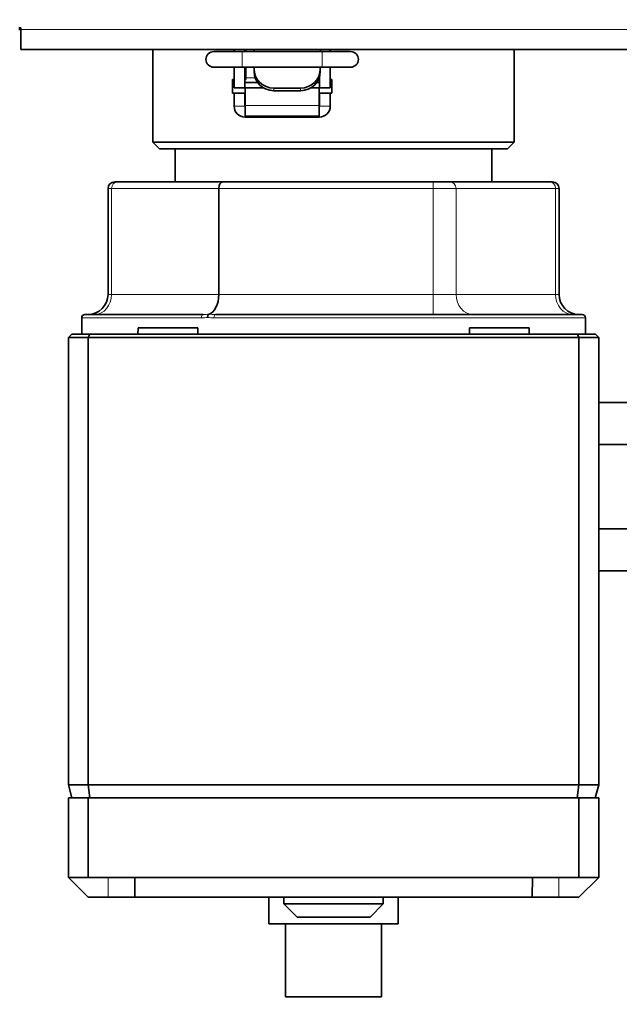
# Model space of a CAD drawing. Extents: x -142693 to 48124, y -57117 to 15617.
# Tile 10 of 24: x 38152 to 38243, y -41881 to -41733. Entities that reach past the tile are written whole.
import ezdxf
from ezdxf import colors
from ezdxf.entities.mleader import LeaderData, LeaderLine
from ezdxf.math import Vec2, Vec3

# ---------------------------------------------------------------- set-up
doc = ezdxf.new("R2010")
doc.units = 0
for name, color, linetype, lineweight in [('IS_opisy', 7, 'Continuous', 30), ('Visible (ISO)', 7, 'Continuous', 35), ('Visible Narrow (ISO)', 7, 'Continuous', 9)]:
    doc.layers.add(name, color=color, linetype=linetype, lineweight=lineweight)
doc.styles.add('Opisowy', font='arial.ttf')

# ---------------------------------------------------------------- blocks, each defined once
blk = doc.blocks.new('_None')

msp = doc.modelspace()

# ---------------------------------------------------------------- linework, layer by layer
at = {"layer": 'Visible (ISO)'}
for p, q in [((38152.003, -41733.88), (38152.303, -41733.88)), ((38152.303, -41734.163), (38152.003, -41734.163)), ((38152.303, -41733.88), (38152.303, -41734.163)), ((38152.303, -41734.163), (38152.303, -41737.163)), ((38297.503, -41737.163), (38152.303, -41737.163)), ((38172.253, -41751.163), (38172.253, -41737.163)), ((38185.728, -41737.486), (38181.428, -41737.486)), ((38184.503, -41737.486), (38184.503, -41737.163)), ((38197.778, -41737.486), (38185.728, -41737.486)), ((38186.103, -41737.163), (38186.103, -41737.486)), ((38186.253, -41737.163), (38186.253, -41737.486)), ((38187.503, -41737.486), (38187.503, -41737.163)), ((38197.503, -41737.486), (38197.503, -41737.163)), ((38202.078, -41737.486), (38197.778, -41737.486)), ((38199.003, -41737.163), (38199.003, -41737.486)), ((38226.753, -41751.163), (38226.753, -41737.163)), ((38181.428, -41739.836), (38185.728, -41739.836)), ((38184.503, -41739.836), (38184.503, -41742.964)), ((38197.778, -41739.836), (38185.728, -41739.836)), ((38186.103, -41742.964), (38186.103, -41739.836)), ((38186.253, -41739.836), (38186.253, -41741.43)), ((38187.503, -41740.104), (38187.503, -41739.836)), ((38187.503, -41740.104), (38187.503, -41740.493)), ((38197.403, -41741.235), (38197.403, -41742.964)), ((38197.503, -41740.104), (38197.503, -41739.836)), ((38197.503, -41740.493), (38197.503, -41740.104)), ((38197.778, -41739.836), (38202.078, -41739.836)), ((38199.003, -41739.836), (38199.003, -41742.964)), ((38184.253, -41741.681), (38184.503, -41741.681)), ((38184.253, -41742.163), (38184.253, -41741.681)), ((38184.503, -41742.163), (38184.253, -41742.163)), ((38184.253, -41742.163), (38184.253, -41743.763)), ((38186.103, -41741.681), (38186.253, -41741.681)), ((38188.052, -41742.163), (38186.103, -41742.163)), ((38186.253, -41741.681), (38186.253, -41741.43)), ((38197.403, -41742.163), (38196.955, -41742.163)), ((38197.253, -41741.651), (38197.253, -41741.681)), ((38197.253, -41741.681), (38197.403, -41741.681)), ((38199.003, -41741.681), (38199.253, -41741.681)), ((38199.253, -41742.163), (38199.003, -41742.163)), ((38199.253, -41741.681), (38199.253, -41742.163)), ((38199.253, -41743.763), (38199.253, -41742.163)), ((38184.253, -41743.763), (38186.153, -41743.763)), ((38184.503, -41742.964), (38186.103, -41742.964)), ((38184.503, -41743.763), (38184.503, -41745.713)), ((38186.103, -41745.713), (38186.103, -41743.763)), ((38188.936, -41742.963), (38186.153, -41742.963)), ((38186.153, -41742.963), (38186.153, -41742.964)), ((38186.153, -41742.964), (38188.936, -41742.964)), ((38186.153, -41745.603), (38186.153, -41742.964)), ((38190.503, -41743.002), (38194.503, -41743.002)), ((38190.503, -41743.39), (38194.503, -41743.39)), ((38196.07, -41742.964), (38197.353, -41742.964)), ((38197.353, -41742.963), (38196.071, -41742.963)), ((38197.353, -41742.964), (38197.353, -41742.963)), ((38197.353, -41742.964), (38197.353, -41745.603)), ((38197.353, -41743.763), (38199.253, -41743.763)), ((38199.003, -41742.964), (38197.403, -41742.964)), ((38197.403, -41743.763), (38197.403, -41745.713)), ((38199.003, -41743.763), (38199.003, -41745.713)), ((38186.153, -41745.603), (38186.153, -41747.252)), ((38197.353, -41745.603), (38197.353, -41747.252)), ((38186.153, -41747.252), (38186.153, -41747.252)), ((38186.153, -41747.338), (38186.153, -41747.252)), ((38186.153, -41747.252), (38197.353, -41747.252)), ((38186.153, -41747.338), (38186.153, -41747.363)), ((38186.153, -41747.363), (38197.353, -41747.363)), ((38197.353, -41747.252), (38197.353, -41747.252)), ((38197.353, -41747.252), (38197.353, -41747.338)), ((38197.353, -41747.338), (38197.353, -41747.363)), ((38172.253, -41751.163), (38226.753, -41751.163)), ((38173.253, -41752.163), (38172.253, -41751.163)), ((38225.753, -41752.163), (38226.753, -41751.163)), ((38225.753, -41752.163), (38173.253, -41752.163)), ((38175.602, -41757.163), (38175.602, -41752.163)), ((38223.405, -41757.163), (38223.405, -41752.163)), ((38166.481, -41757.163), (38166.883, -41757.163)), ((38182.76, -41757.163), (38166.883, -41757.163)), ((38214.514, -41757.163), (38182.76, -41757.163)), ((38214.514, -41757.163), (38217.112, -41757.163)), ((38232.124, -41757.163), (38217.112, -41757.163)), ((38232.124, -41757.163), (38232.526, -41757.163)), ((38165.481, -41774.163), (38165.481, -41758.163)), ((38182.183, -41774.163), (38182.183, -41758.163)), ((38233.526, -41774.163), (38233.526, -41758.163)), ((38161.503, -41780.163), (38161.503, -41777.663)), ((38162.003, -41777.163), (38179.83, -41777.163)), ((38181.692, -41777.163), (38237.003, -41777.163)), ((38237.503, -41780.163), (38237.503, -41777.663)), ((38170.003, -41779.163), (38169.995, -41780.163)), ((38179.003, -41779.163), (38170.003, -41779.163)), ((38179.003, -41779.163), (38179.012, -41780.163)), ((38220.003, -41779.163), (38219.995, -41780.163)), ((38229.003, -41779.163), (38220.003, -41779.163)), ((38229.003, -41779.163), (38229.012, -41780.163)), ((38160.003, -41780.163), (38159.503, -41780.663)), ((38159.503, -41780.663), (38159.503, -41848.163)), ((38159.503, -41780.663), (38162.503, -41780.663)), ((38160.003, -41780.163), (38162.71, -41780.163)), ((38162.503, -41780.663), (38162.71, -41780.163)), ((38162.503, -41780.663), (38236.503, -41780.663)), ((38162.503, -41780.663), (38162.503, -41848.163)), ((38162.71, -41780.163), (38236.296, -41780.163)), ((38236.296, -41780.163), (38239.003, -41780.163)), ((38236.503, -41780.663), (38236.296, -41780.163)), ((38236.503, -41780.663), (38236.503, -41848.163)), ((38236.503, -41780.663), (38239.503, -41780.663)), ((38239.503, -41780.663), (38239.003, -41780.163)), ((38239.503, -41780.663), (38239.503, -41848.163)), ((38239.503, -41790.461), (38245.003, -41790.461)), ((38239.503, -41796.812), (38245.003, -41796.812)), ((38239.503, -41809.514), (38245.003, -41809.514)), ((38239.503, -41815.865), (38245.003, -41815.865)), ((38159.503, -41848.163), (38162.503, -41848.163)), ((38159.503, -41848.163), (38160.039, -41850.163)), ((38162.503, -41848.163), (38236.503, -41848.163)), ((38162.503, -41848.163), (38162.725, -41850.163)), ((38236.503, -41848.163), (38236.281, -41850.163)), ((38236.503, -41848.163), (38239.503, -41848.163)), ((38238.967, -41850.163), (38239.503, -41848.163)), ((38159.503, -41850.163), (38162.503, -41850.163)), ((38159.503, -41850.163), (38159.503, -41862.163)), ((38236.503, -41850.163), (38162.503, -41850.163)), ((38162.503, -41850.163), (38162.503, -41862.163)), ((38236.503, -41850.163), (38239.503, -41850.163)), ((38236.503, -41850.163), (38236.503, -41862.163)), ((38239.503, -41850.163), (38239.503, -41862.163)), ((38159.503, -41862.163), (38162.503, -41862.163)), ((38162.503, -41865.163), (38159.503, -41862.163)), ((38169.503, -41862.163), (38162.503, -41862.163)), ((38229.503, -41862.163), (38169.503, -41862.163)), ((38169.529, -41865.163), (38169.503, -41862.163)), ((38229.477, -41865.163), (38229.503, -41862.163)), ((38236.503, -41862.163), (38229.503, -41862.163)), ((38236.503, -41862.163), (38239.503, -41862.163)), ((38236.503, -41865.163), (38239.503, -41862.163)), ((38162.503, -41865.163), (38165.503, -41865.163)), ((38165.503, -41865.163), (38169.529, -41865.163)), ((38229.477, -41865.163), (38169.529, -41865.163)), ((38189.753, -41865.163), (38189.753, -41869.163)), ((38192.003, -41865.163), (38192.003, -41866.163)), ((38207.003, -41865.163), (38207.003, -41866.163)), ((38209.253, -41865.163), (38209.253, -41869.163)), ((38229.477, -41865.163), (38233.503, -41865.163)), ((38236.503, -41865.163), (38233.503, -41865.163)), ((38192.003, -41866.163), (38207.003, -41866.163)), ((38194.003, -41868.163), (38192.003, -41866.163)), ((38205.003, -41868.163), (38207.003, -41866.163)), ((38205.003, -41868.163), (38194.003, -41868.163)), ((38189.753, -41869.163), (38209.253, -41869.163)), ((38192.253, -41869.163), (38192.253, -41880.163)), ((38206.753, -41869.163), (38206.753, -41880.163)), ((38192.253, -41880.163), (38206.753, -41880.163))]:
    msp.add_line(p, q, dxfattribs=at)
for centre, radius, start, end in [((38181.428, -41738.661), 1.175, 90, 270), ((38202.078, -41738.661), 1.175, 270, 90), ((38186.153, -41745.709), 0.05, 180, 270), ((38197.353, -41745.709), 0.05, 270, 0), ((38186.153, -41745.713), 1.65, 180, 270), ((38186.153, -41745.713), 0.05, 180, 270), ((38197.353, -41745.713), 1.65, 270, 0), ((38197.353, -41745.713), 0.05, 270, 0), ((38166.481, -41758.163), 1, 90, 180), ((38232.526, -41758.163), 1, 0, 90), ((38162.481, -41774.163), 3, 270, 0), ((38236.526, -41774.163), 3, 180, 270), ((38162.003, -41777.663), 0.5, 90, 180), ((38237.003, -41777.663), 0.5, 0, 90)]:
    msp.add_arc(centre, radius, start, end, dxfattribs=at)
for centre, major_axis, ratio, start_param, end_param in [((38190.503, -41740.104), (-3, 0), 0.9659258, 0, 1.5707963), ((38190.503, -41740.493), (-3, 0), 0.9659258, 0, 1.5707963), ((38194.503, -41740.104), (3, 0), 0.9659258, 4.712389, 6.2831853), ((38194.503, -41740.493), (3, 0), 0.9659258, 4.712389, 6.2831853), ((38182.76, -41758.163), (0, -1), 0.5773503, 3.1415927, 4.712389), ((38180.451, -41774.163), (0, -3), 0.5773503, 0.1559093, 1.5707963)]:
    msp.add_ellipse(centre, major_axis=major_axis, ratio=ratio, start_param=start_param, end_param=end_param, dxfattribs=at)
msp.add_open_spline([(38180.503, -41777.624), (38180.503, -41777.623), (38180.503, -41777.621), (38180.503, -41777.566), (38180.508, -41777.511), (38180.526, -41777.408), (38180.539, -41777.36), (38180.576, -41777.265), (38180.6, -41777.222), (38180.657, -41777.157), (38180.688, -41777.135), (38180.72, -41777.127)], degree=3, knots=[-0.000335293, -0.000335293, -0.000335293, -0.000335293, 0, 0, 0.016400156, 0.016400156, 0.032761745, 0.032761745, 0.052300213, 0.052300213, 0.071775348, 0.071775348, 0.071775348, 0.071775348], dxfattribs=at)
at = {"layer": 'Visible Narrow (ISO)'}
for p, q in [((38152.303, -41734.163), (38294.503, -41734.163)), ((38185.728, -41737.486), (38185.728, -41739.836)), ((38197.778, -41737.486), (38197.778, -41739.836)), ((38186.253, -41741.43), (38187.665, -41741.43)), ((38190.503, -41743.39), (38190.503, -41743.002)), ((38194.503, -41743.002), (38194.503, -41743.39)), ((38186.153, -41745.603), (38197.353, -41745.603)), ((38186.103, -41745.713), (38184.503, -41745.713)), ((38199.003, -41745.713), (38197.403, -41745.713)), ((38197.353, -41747.252), (38186.153, -41747.252)), ((38197.353, -41747.338), (38186.153, -41747.338)), ((38214.514, -41757.163), (38214.514, -41758.163)), ((38166.017, -41758.163), (38165.481, -41758.163)), ((38166.017, -41758.163), (38182.183, -41758.163)), ((38166.017, -41774.163), (38166.017, -41758.163)), ((38182.183, -41758.163), (38214.514, -41758.163)), ((38217.979, -41758.163), (38214.514, -41758.163)), ((38214.514, -41758.163), (38214.514, -41774.163)), ((38217.979, -41758.163), (38232.99, -41758.163)), ((38217.979, -41774.163), (38217.979, -41758.163)), ((38233.526, -41758.163), (38232.99, -41758.163)), ((38232.99, -41758.163), (38232.99, -41774.163)), ((38165.481, -41774.163), (38166.017, -41774.163)), ((38182.183, -41774.163), (38166.017, -41774.163)), ((38214.514, -41774.163), (38182.183, -41774.163)), ((38214.514, -41774.163), (38217.979, -41774.163)), ((38214.514, -41774.163), (38214.514, -41777.163)), ((38232.99, -41774.163), (38217.979, -41774.163)), ((38232.99, -41774.163), (38233.526, -41774.163)), ((38179.568, -41777.663), (38161.503, -41777.663)), ((38237.503, -41777.663), (38181.454, -41777.663)), ((38165.503, -41865.163), (38165.503, -41862.163)), ((38233.503, -41865.163), (38233.503, -41862.163))]:
    msp.add_line(p, q, dxfattribs=at)
for centre, major_axis, ratio, start_param, end_param in [((38166.883, -41758.163), (0, 1), 0.8660254, 0, 1.5707963), ((38217.112, -41758.163), (0, 1), 0.8660254, 4.712389, 6.2831853), ((38232.124, -41758.163), (0, 1), 0.8660254, 4.712389, 6.2831853), ((38163.419, -41774.163), (0, -3), 0.8660254, 0, 1.5707963), ((38220.577, -41774.163), (0, -3), 0.8660254, 4.712389, 6.2831853), ((38235.588, -41774.163), (0, -3), 0.8660254, 4.712389, 6.2831853), ((38179.83, -41777.663), (0, 0.5), 0.5246155, 0, 1.5707963), ((38181.692, -41777.663), (0, 0.5), 0.4749737, 0, 1.5707963)]:
    msp.add_ellipse(centre, major_axis=major_axis, ratio=ratio, start_param=start_param, end_param=end_param, dxfattribs=at)
for points in [[(38179.568, -41777.663), (38179.877, -41777.663), (38180.189, -41777.651), (38180.503, -41777.624)], [(38180.72, -41777.127), (38180.422, -41777.152), (38180.125, -41777.163), (38179.83, -41777.163)], [(38180.503, -41777.624), (38180.817, -41777.651), (38181.134, -41777.663), (38181.454, -41777.663)], [(38181.692, -41777.163), (38181.365, -41777.163), (38181.04, -41777.152), (38180.72, -41777.127)]]:
    msp.add_open_spline(points, degree=3, dxfattribs=at)

# ---------------------------------------------------------------- leaders
at = {"layer": 'IS_opisy', "lineweight": 25}
ml = msp.add_multileader_mtext('Standard', dxfattribs=at)
ml.set_content('{\\fArial Narrow|b0|i0|c0|p34;P\\fArial Narrow|b0|i0|c238|p34;ion KS5 %%C110 PVC wyprowadzić ponad dach, min. 4m od drzwi i okien. Zakończyć wywiewką wentylacyjną %%C160 PVC.}', color=256, style='Opisowy')
ml.set_leader_properties()
ml.set_arrow_properties(name='NONE')
ml.build(insert=Vec2(0, 0))
ml.multileader.update_dxf_attribs({"dogleg_length": 0.1, "arrow_head_size": 9.04})
ctx = ml.context
ctx.base_point, ctx.char_height, ctx.arrow_head_size, ctx.landing_gap_size, ctx.plane_origin = Vec3(36898.22, -43296.974), 176.4, 9.04, 0.904, Vec3(44086.146, -43291.693)
notes = []
notes.append((ctx, [(1, (1, 1, 0), (39207.527, -43296.974), (-1, 0), 0.1, [(0, [(40340.341, -41116.86)], 0, [])])]))
ctx.mtext.insert, ctx.mtext.width, ctx.mtext.flow_direction = Vec3(36899.124, -43182.844), 2366.20606, 5
for ctx, leaders in notes:
    for number, flags, end, landing, length, lines in leaders:
        leader = LeaderData()
        leader.index, (leader.has_last_leader_line, leader.has_dogleg_vector, leader.attachment_direction) = number, flags
        leader.last_leader_point, leader.dogleg_vector, leader.dogleg_length = Vec3(end), Vec3(landing), length
        for number, points, colour, breaks in lines:
            line = LeaderLine()
            line.index, line.vertices, line.color, line.breaks = number, Vec3.list(points), colors.encode_raw_color(colour), breaks
            leader.lines.append(line)
        ctx.leaders.append(leader)

doc.saveas('drawing.dxf')
